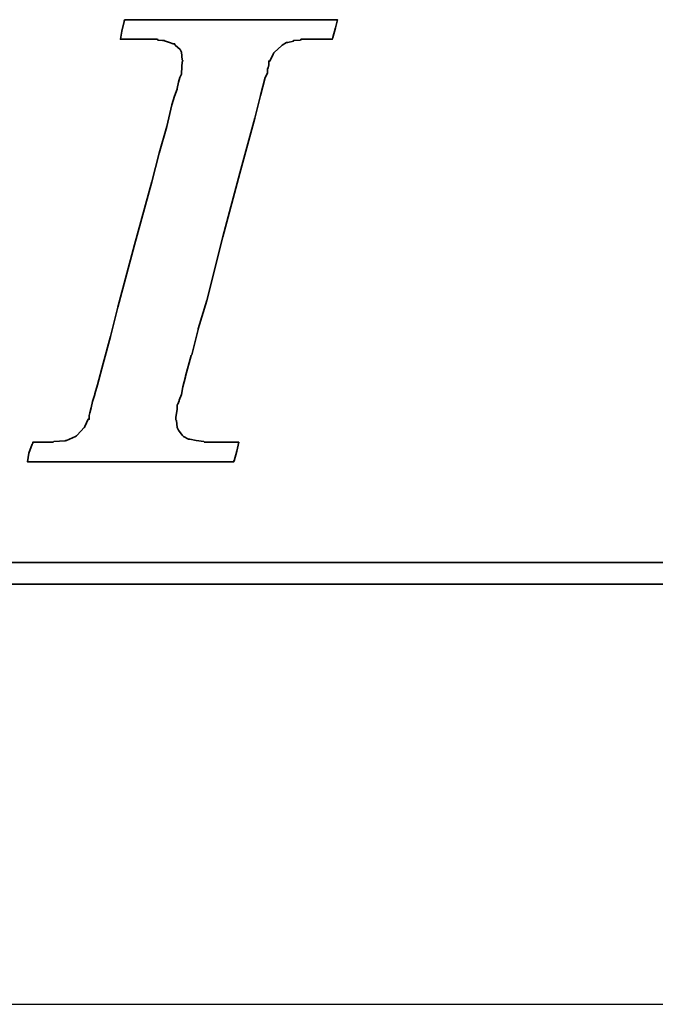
# Model space of a CAD drawing. Extents: x 13 to 593, y 42 to 137.
# Tile 29 of 44: x 131.98 to 134.82, y 88.49 to 92.88. Entities that reach past the tile are written whole.
import ezdxf

# ---------------------------------------------------------------- set-up
doc = ezdxf.new("R2010")
doc.units = 0
doc.header["$LTSCALE"] = 3
doc.header["$MEASUREMENT"] = 0
doc.linetypes.add('CENTER', pattern=[2, 1.25, -0.25, 0.25, -0.25])
for name, color, linetype in [('CL', 1, 'CENTER'), ('DIM', 4, 'CONTINUOUS'), ('layer 1', 7, 'CONTINUOUS')]:
    doc.layers.add(name, color=color, linetype=linetype)

# ---------------------------------------------------------------- blocks, each defined once
blk = doc.blocks.new('TBI MOTION logo(完整正式版)')
at = {"layer": 'layer 1', "color": 22, "lineweight": 35}
for points, knots in [([(-40.59125, -7.94375), (-40.59125, -7.94375), (-40.97375, -7.94375), (-40.97375, -7.94375), (-40.97375, -7.94375), (-40.97375, -7.94375), (-41.38125, -7.94375), (-41.38125, -7.94375), (-41.38125, -7.94375), (-41.38125, -7.94375), (-41.54875, -7.94375), (-41.54875, -7.94375), (-41.54875, -7.94375), (-41.54875, -7.94375), (-41.59875, -7.94375), (-41.59875, -7.94375), (-41.59875, -7.94375), (-41.59875, -7.94375), (-41.88375, -7.94375), (-41.88375, -7.94375), (-41.88375, -7.94375), (-41.88375, -7.94375), (-41.90875, -7.91875), (-41.90875, -7.91875), (-41.90875, -7.91875), (-41.90875, -7.91875), (-42.19875, -7.87125), (-42.19875, -7.87125), (-42.19875, -7.87125), (-42.19875, -7.87125), (-42.43875, -7.82375), (-42.43875, -7.82375), (-42.43875, -7.82375), (-42.43875, -7.82375), (-42.45875, -7.82375), (-42.45875, -7.82375), (-42.45875, -7.82375), (-42.45875, -7.82375), (-42.48625, -7.82375), (-42.48625, -7.82375), (-42.48625, -7.82375), (-42.48625, -7.82375), (-42.67625, -7.72375), (-42.67625, -7.72375), (-42.67625, -7.72375), (-42.67625, -7.72375), (-42.70125, -7.70375), (-42.70125, -7.70375), (-42.70125, -7.70375), (-42.70125, -7.70375), (-42.72375, -7.67875), (-42.72375, -7.67875), (-42.72375, -7.67875), (-42.72375, -7.67875), (-42.86875, -7.48875), (-42.86875, -7.48875), (-42.86875, -7.48875), (-42.86875, -7.48875), (-42.89375, -7.43875), (-42.89375, -7.43875), (-42.89375, -7.43875), (-42.89375, -7.43875), (-42.91875, -7.38875), (-42.91875, -7.38875), (-42.91875, -7.38875), (-42.91875, -7.38875), (-42.93875, -7.12875), (-42.93875, -7.12875), (-42.93875, -7.12875), (-42.93875, -7.12875), (-42.96375, -7.10375), (-42.96375, -7.10375), (-42.96375, -7.10375), (-42.96375, -7.10375), (-42.96375, -7.05375), (-42.96375, -7.05375), (-42.96375, -7.05375), (-42.96375, -7.05375), (-42.96375, -7.00875), (-42.96375, -7.00875), (-42.96375, -7.00875), (-42.96375, -7.00875), (-42.91875, -6.69625), (-42.91875, -6.69625), (-42.91875, -6.69625), (-42.91875, -6.69625), (-42.91875, -6.62375), (-42.91875, -6.62375), (-42.91875, -6.62375), (-42.91875, -6.62375), (-42.91875, -6.59625), (-42.91875, -6.59625), (-42.91875, -6.59625), (-42.91875, -6.59625), (-42.91875, -6.57375), (-42.91875, -6.57375), (-42.91875, -6.57375), (-42.91875, -6.57375), (-42.91875, -6.52875), (-42.91875, -6.52875), (-42.91875, -6.52875), (-42.91875, -6.52875), (-42.89375, -6.50375), (-42.89375, -6.50375), (-42.89375, -6.50375), (-42.89375, -6.50375), (-42.84375, -6.38375), (-42.84375, -6.38375), (-42.84375, -6.38375), (-42.84375, -6.38375), (-42.84375, -6.35875), (-42.84375, -6.35875), (-42.84375, -6.35875), (-42.84375, -6.35875), (-42.74625, -6.14375), (-42.74625, -6.14375), (-42.74625, -6.14375), (-42.74625, -6.14375), (-42.70125, -5.85375), (-42.70125, -5.85375), (-42.70125, -5.85375), (-42.70125, -5.85375), (-42.60375, -5.47125), (-42.60375, -5.47125), (-42.60375, -5.47125), (-42.60375, -5.47125), (-42.60375, -5.44875), (-42.60375, -5.44875), (-42.60375, -5.44875), (-42.60375, -5.44875), (-42.38875, -4.67875), (-42.38875, -4.67875), (-42.38875, -4.67875), (-42.38875, -4.67875), (-42.36375, -4.65375), (-42.36375, -4.65375), (-42.36375, -4.65375), (-42.36375, -4.65375), (-42.12375, -3.69625), (-42.12375, -3.69625), (-42.12375, -3.69625), (-42.12375, -3.69625), (-42.12375, -3.67374), (-42.12375, -3.67374), (-42.12375, -3.67374), (-42.12375, -3.67374), (-41.78875, -2.59374), (-41.78875, -2.59374), (-41.78875, -2.59374), (-41.78875, -2.59374), (-41.18875, -0.19375), (-41.18875, -0.19375), (-41.18875, -0.19375), (-41.18875, -0.19375), (-40.54375, 2.20624), (-40.54375, 2.20624), (-40.54375, 2.20624), (-40.54375, 2.20624), (-40.25375, 3.30875), (-40.25375, 3.30875), (-40.25375, 3.30875), (-40.25375, 3.30875), (-39.98875, 4.27125), (-39.98875, 4.27125), (-39.98875, 4.27125), (-39.98875, 4.27125), (-39.77375, 5.13125), (-39.77375, 5.13125), (-39.77375, 5.13125), (-39.77375, 5.13125), (-39.67875, 5.47125), (-39.67875, 5.47125), (-39.67875, 5.47125), (-39.67875, 5.47125), (-39.60375, 5.75625), (-39.60375, 5.75625), (-39.60375, 5.75625), (-39.60375, 5.75625), (-39.60375, 5.78125), (-39.60375, 5.78125), (-39.60375, 5.78125), (-39.60375, 5.78125), (-39.50875, 5.97125), (-39.50875, 5.97125), (-39.50875, 5.97125), (-39.50875, 5.97125), (-39.50875, 6.13875), (-39.50875, 6.13875), (-39.50875, 6.13875), (-39.50875, 6.13875), (-39.48625, 6.16625), (-39.48625, 6.16625), (-39.48625, 6.16625), (-39.48625, 6.16625), (-39.46125, 6.28625), (-39.46125, 6.28625), (-39.46125, 6.28625), (-39.46125, 6.28625), (-39.46125, 6.42625), (-39.46125, 6.42625), (-39.46125, 6.42625), (-39.46125, 6.42625), (-39.41375, 6.42625), (-39.41375, 6.42625), (-39.41375, 6.42625), (-39.41375, 6.42625), (-39.29375, 6.69125), (-39.29375, 6.69125), (-39.29375, 6.69125), (-39.29375, 6.69125), (-39.26875, 6.74125), (-39.26875, 6.74125), (-39.26875, 6.74125), (-39.26875, 6.74125), (-39.24375, 6.76625), (-39.24375, 6.76625), (-39.24375, 6.76625), (-39.24375, 6.76625), (-38.98375, 7.00624), (-38.98375, 7.00624), (-38.98375, 7.00624), (-38.98375, 7.00624), (-38.95625, 7.02624), (-38.95625, 7.02624), (-38.95625, 7.02624), (-38.95625, 7.02624), (-38.78875, 7.12624), (-38.78875, 7.12624), (-38.78875, 7.12624), (-38.78875, 7.12624), (-38.76375, 7.12624), (-38.76375, 7.12624), (-38.76375, 7.12624), (-38.76375, 7.12624), (-38.74375, 7.12624), (-38.74375, 7.12624), (-38.74375, 7.12624), (-38.74375, 7.12624), (-38.52875, 7.17125), (-38.52875, 7.17125), (-38.52875, 7.17125), (-38.52875, 7.17125), (-38.52875, 7.19624), (-38.52875, 7.19624), (-38.52875, 7.19624), (-38.52875, 7.19624), (-38.50375, 7.19624), (-38.50375, 7.19624), (-38.50375, 7.19624), (-38.50375, 7.19624), (-38.26125, 7.21875), (-38.26125, 7.21875), (-38.26125, 7.21875), (-38.26125, 7.21875), (-38.23875, 7.24624), (-38.23875, 7.24624), (-38.23875, 7.24624), (-38.23875, 7.24624), (-38.21625, 7.24624), (-38.21625, 7.24624), (-38.21625, 7.24624), (-38.21625, 7.24624), (-38.18875, 7.24624), (-38.18875, 7.24624), (-38.18875, 7.24624), (-38.18875, 7.24624), (-37.90375, 7.24624), (-37.90375, 7.24624), (-37.90375, 7.24624), (-37.90375, 7.24624), (-37.85375, 7.24624), (-37.85375, 7.24624), (-37.85375, 7.24624), (-37.85375, 7.24624), (-37.75875, 7.24624), (-37.75875, 7.24624), (-37.75875, 7.24624), (-37.75875, 7.24624), (-37.42375, 7.24624), (-37.42375, 7.24624), (-37.42375, 7.24624), (-37.42375, 7.24624), (-37.08875, 7.24624), (-37.08875, 7.24624), (-37.08875, 7.24624), (-37.08875, 7.24624), (-37.06375, 7.24624), (-37.06375, 7.24624), (-37.06375, 7.24624), (-37.06375, 7.24624), (-37.06375, 7.26624), (-37.06375, 7.26624), (-37.06375, 7.26624), (-37.06375, 7.26624), (-37.03875, 7.29125), (-37.03875, 7.29125), (-37.03875, 7.29125), (-37.03875, 7.29125), (-37.03875, 7.31625), (-37.03875, 7.31625), (-37.03875, 7.31625), (-37.03875, 7.31625), (-36.94125, 7.67625), (-36.94125, 7.67625), (-36.94125, 7.67625), (-36.94125, 7.67625), (-36.86875, 7.98625), (-36.86875, 7.98625), (-36.86875, 7.98625), (-36.86875, 7.98625), (-36.98875, 7.98625), (-36.98875, 7.98625), (-36.98875, 7.98625), (-36.98875, 7.98625), (-37.42375, 7.98625), (-37.42375, 7.98625), (-37.42375, 7.98625), (-37.42375, 7.98625), (-37.94875, 7.98625), (-37.94875, 7.98625), (-37.94875, 7.98625), (-37.94875, 7.98625), (-38.57375, 7.98625), (-38.57375, 7.98625), (-38.57375, 7.98625), (-38.57375, 7.98625), (-39.29375, 7.98625), (-39.29375, 7.98625), (-39.29375, 7.98625), (-39.29375, 7.98625), (-40.82875, 7.98625), (-40.82875, 7.98625), (-40.82875, 7.98625), (-40.82875, 7.98625), (-42.36375, 7.98625), (-42.36375, 7.98625), (-42.36375, 7.98625), (-42.36375, 7.98625), (-43.08375, 7.98625), (-43.08375, 7.98625), (-43.08375, 7.98625), (-43.08375, 7.98625), (-43.70875, 7.98625), (-43.70875, 7.98625), (-43.70875, 7.98625), (-43.70875, 7.98625), (-44.23375, 7.98625), (-44.23375, 7.98625), (-44.23375, 7.98625), (-44.23375, 7.98625), (-44.66875, 7.98625), (-44.66875, 7.98625), (-44.66875, 7.98625), (-44.66875, 7.98625), (-44.88375, 7.98625), (-44.88375, 7.98625), (-44.88375, 7.98625), (-44.88375, 7.98625), (-44.90875, 7.94125), (-44.90875, 7.94125), (-44.90875, 7.94125), (-44.90875, 7.94125), (-44.90875, 7.91625), (-44.90875, 7.91625), (-44.90875, 7.91625), (-44.90875, 7.91625), (-45.00375, 7.55625), (-45.00375, 7.55625), (-45.00375, 7.55625), (-45.00375, 7.55625), (-45.05375, 7.24624), (-45.05375, 7.24624), (-45.05375, 7.24624), (-45.05375, 7.24624), (-44.61875, 7.24624), (-44.61875, 7.24624), (-44.61875, 7.24624), (-44.61875, 7.24624), (-44.11375, 7.24624), (-44.11375, 7.24624), (-44.11375, 7.24624), (-44.11375, 7.24624), (-43.99375, 7.24624), (-43.99375, 7.24624), (-43.99375, 7.24624), (-43.99375, 7.24624), (-43.94625, 7.24624), (-43.94625, 7.24624), (-43.94625, 7.24624), (-43.94625, 7.24624), (-43.92374, 7.24624), (-43.92374, 7.24624), (-43.92374, 7.24624), (-43.92374, 7.24624), (-43.65875, 7.24624), (-43.65875, 7.24624), (-43.65875, 7.24624), (-43.65875, 7.24624), (-43.63875, 7.21875), (-43.63875, 7.21875), (-43.63875, 7.21875), (-43.63875, 7.21875), (-43.46875, 7.19624), (-43.46875, 7.19624), (-43.46875, 7.19624), (-43.46875, 7.19624), (-43.39875, 7.19624), (-43.39875, 7.19624), (-43.39875, 7.19624), (-43.39875, 7.19624), (-43.37125, 7.17125), (-43.37125, 7.17125), (-43.37125, 7.17125), (-43.37125, 7.17125), (-43.34875, 7.17125), (-43.34875, 7.17125), (-43.34875, 7.17125), (-43.34875, 7.17125), (-43.20375, 7.12624), (-43.20375, 7.12624), (-43.20375, 7.12624), (-43.20375, 7.12624), (-43.05875, 7.07624), (-43.05875, 7.07624), (-43.05875, 7.07624), (-43.05875, 7.07624), (-43.01375, 7.07624), (-43.01375, 7.07624), (-43.01375, 7.07624), (-43.01375, 7.07624), (-42.98875, 7.02624), (-42.98875, 7.02624), (-42.98875, 7.02624), (-42.98875, 7.02624), (-42.79875, 6.86125), (-42.79875, 6.86125), (-42.79875, 6.86125), (-42.79875, 6.86125), (-42.77375, 6.81125), (-42.77375, 6.81125), (-42.77375, 6.81125), (-42.77375, 6.81125), (-42.74625, 6.76625), (-42.74625, 6.76625), (-42.74625, 6.76625), (-42.74625, 6.76625), (-42.72375, 6.47625), (-42.72375, 6.47625), (-42.72375, 6.47625), (-42.72375, 6.47625), (-42.70125, 6.45124), (-42.70125, 6.45124), (-42.70125, 6.45124), (-42.70125, 6.45124), (-42.70125, 6.42625), (-42.70125, 6.42625), (-42.70125, 6.42625), (-42.70125, 6.42625), (-42.72375, 6.40625), (-42.72375, 6.40625), (-42.72375, 6.40625), (-42.72375, 6.40625), (-42.74625, 5.97125), (-42.74625, 5.97125), (-42.74625, 5.97125), (-42.74625, 5.97125), (-42.74625, 5.94625), (-42.74625, 5.94625), (-42.74625, 5.94625), (-42.74625, 5.94625), (-42.74625, 5.92625), (-42.74625, 5.92625), (-42.74625, 5.92625), (-42.74625, 5.92625), (-42.77375, 5.87625), (-42.77375, 5.87625), (-42.77375, 5.87625), (-42.77375, 5.87625), (-42.81875, 5.80625), (-42.81875, 5.80625), (-42.81875, 5.80625), (-42.81875, 5.80625), (-42.86875, 5.63625), (-42.86875, 5.63625), (-42.86875, 5.63625), (-42.86875, 5.63625), (-42.91875, 5.39625), (-42.91875, 5.39625), (-42.91875, 5.39625), (-42.91875, 5.39625), (-42.91875, 5.37124), (-42.91875, 5.37124), (-42.91875, 5.37124), (-42.91875, 5.37124), (-43.01375, 5.10874), (-43.01375, 5.10874), (-43.01375, 5.10874), (-43.01375, 5.10874), (-43.10875, 4.77124), (-43.10875, 4.77124), (-43.10875, 4.77124), (-43.10875, 4.77124), (-43.29875, 3.95625), (-43.29875, 3.95625), (-43.29875, 3.95625), (-43.29875, 3.95625), (-43.58875, 2.95125), (-43.58875, 2.95125), (-43.58875, 2.95125), (-43.58875, 2.95125), (-43.87375, 1.87125), (-43.87375, 1.87125), (-43.87375, 1.87125), (-43.87375, 1.87125), (-44.52625, -0.50374), (-44.52625, -0.50374), (-44.52625, -0.50374), (-44.52625, -0.50374), (-45.14875, -2.85375), (-45.14875, -2.85375), (-45.14875, -2.85375), (-45.14875, -2.85375), (-45.43375, -3.95875), (-45.43375, -3.95875), (-45.43375, -3.95875), (-45.43375, -3.95875), (-45.69875, -4.96875), (-45.69875, -4.96875), (-45.69875, -4.96875), (-45.69875, -4.96875), (-45.91375, -5.78375), (-45.91375, -5.78375), (-45.91375, -5.78375), (-45.91375, -5.78375), (-46.01375, -6.11875), (-46.01375, -6.11875), (-46.01375, -6.11875), (-46.01375, -6.11875), (-46.01375, -6.14375), (-46.01375, -6.14375), (-46.01375, -6.14375), (-46.01375, -6.14375), (-46.10875, -6.40875), (-46.10875, -6.40875), (-46.10875, -6.40875), (-46.10875, -6.40875), (-46.15375, -6.64875), (-46.15375, -6.64875), (-46.15375, -6.64875), (-46.15375, -6.64875), (-46.20375, -6.83875), (-46.20375, -6.83875), (-46.20375, -6.83875), (-46.20375, -6.83875), (-46.22875, -6.93375), (-46.22875, -6.93375), (-46.22875, -6.93375), (-46.22875, -6.93375), (-46.22875, -7.07875), (-46.22875, -7.07875), (-46.22875, -7.07875), (-46.22875, -7.07875), (-46.27375, -7.07875), (-46.27375, -7.07875), (-46.27375, -7.07875), (-46.27375, -7.07875), (-46.39375, -7.34375), (-46.39375, -7.34375), (-46.39375, -7.34375), (-46.39375, -7.34375), (-46.39375, -7.36875), (-46.39375, -7.36875), (-46.39375, -7.36875), (-46.39375, -7.36875), (-46.42125, -7.38875), (-46.42125, -7.38875), (-46.42125, -7.38875), (-46.42125, -7.38875), (-46.68375, -7.67875), (-46.68375, -7.67875), (-46.68375, -7.67875), (-46.68375, -7.67875), (-46.70875, -7.70375), (-46.70875, -7.70375), (-46.70875, -7.70375), (-46.70875, -7.70375), (-46.75375, -7.72375), (-46.75375, -7.72375), (-46.75375, -7.72375), (-46.75375, -7.72375), (-47.08875, -7.87125), (-47.08875, -7.87125), (-47.08875, -7.87125), (-47.08875, -7.87125), (-47.11625, -7.87125), (-47.11625, -7.87125), (-47.11625, -7.87125), (-47.11625, -7.87125), (-47.13875, -7.89375), (-47.13875, -7.89375), (-47.13875, -7.89375), (-47.13875, -7.89375), (-47.56875, -7.91875), (-47.56875, -7.91875), (-47.56875, -7.91875), (-47.56875, -7.91875), (-47.59625, -7.94375), (-47.59625, -7.94375), (-47.59625, -7.94375), (-47.59625, -7.94375), (-47.64375, -7.94375), (-47.64375, -7.94375), (-47.64375, -7.94375), (-47.64375, -7.94375), (-47.73625, -7.94375), (-47.73625, -7.94375), (-47.73625, -7.94375), (-47.73625, -7.94375), (-48.07375, -7.94375), (-48.07375, -7.94375), (-48.07375, -7.94375), (-48.07375, -7.94375), (-48.36125, -7.94375), (-48.36125, -7.94375), (-48.36125, -7.94375), (-48.36125, -7.94375), (-48.36125, -7.96625), (-48.36125, -7.96625), (-48.36125, -7.96625), (-48.36125, -7.96625), (-48.36125, -7.99125), (-48.36125, -7.99125), (-48.36125, -7.99125), (-48.36125, -7.99125), (-48.38875, -8.01375), (-48.38875, -8.01375), (-48.38875, -8.01375), (-48.38875, -8.01375), (-48.50875, -8.34875), (-48.50875, -8.34875), (-48.50875, -8.34875), (-48.50875, -8.34875), (-48.55375, -8.68625), (-48.55375, -8.68625), (-48.55375, -8.68625), (-48.55375, -8.68625), (-48.45875, -8.68625), (-48.45875, -8.68625), (-48.45875, -8.68625), (-48.45875, -8.68625), (-48.07375, -8.68625), (-48.07375, -8.68625), (-48.07375, -8.68625), (-48.07375, -8.68625), (-47.52375, -8.68625), (-47.52375, -8.68625), (-47.52375, -8.68625), (-47.52375, -8.68625), (-46.92375, -8.68625), (-46.92375, -8.68625), (-46.92375, -8.68625), (-46.92375, -8.68625), (-46.25375, -8.68625), (-46.25375, -8.68625), (-46.25375, -8.68625), (-46.25375, -8.68625), (-46.20375, -8.68625), (-46.20375, -8.68625), (-46.20375, -8.68625), (-46.20375, -8.68625), (-44.71375, -8.68625), (-44.71375, -8.68625), (-44.71375, -8.68625), (-44.71375, -8.68625), (-43.22875, -8.68625), (-43.22875, -8.68625), (-43.22875, -8.68625), (-43.22875, -8.68625), (-42.55875, -8.68625), (-42.55875, -8.68625), (-42.55875, -8.68625), (-42.55875, -8.68625), (-42.50875, -8.68625), (-42.50875, -8.68625), (-42.50875, -8.68625), (-42.50875, -8.68625), (-41.93375, -8.68625), (-41.93375, -8.68625), (-41.93375, -8.68625), (-41.93375, -8.68625), (-41.38125, -8.68625), (-41.38125, -8.68625), (-41.38125, -8.68625), (-41.38125, -8.68625), (-40.97375, -8.68625), (-40.97375, -8.68625), (-40.97375, -8.68625), (-40.97375, -8.68625), (-40.78125, -8.68625), (-40.78125, -8.68625), (-40.78125, -8.68625), (-40.78125, -8.68625), (-40.78125, -8.63875), (-40.78125, -8.63875), (-40.78125, -8.63875), (-40.78125, -8.63875), (-40.75875, -8.63875), (-40.75875, -8.63875), (-40.75875, -8.63875), (-40.75875, -8.63875), (-40.66375, -8.27875), (-40.66375, -8.27875), (-40.66375, -8.27875), (-40.66375, -8.27875), (-40.59125, -7.94375), (-40.59125, -7.94375)], [0, 0, 0, 0, 0.00558659, 0.00558659, 0.00558659, 0.00558659, 0.01117318, 0.01117318, 0.01117318, 0.01117318, 0.01675978, 0.01675978, 0.01675978, 0.01675978, 0.02234637, 0.02234637, 0.02234637, 0.02234637, 0.02793296, 0.02793296, 0.02793296, 0.02793296, 0.03351955, 0.03351955, 0.03351955, 0.03351955, 0.03910615, 0.03910615, 0.03910615, 0.03910615, 0.04469274, 0.04469274, 0.04469274, 0.04469274, 0.05027933, 0.05027933, 0.05027933, 0.05027933, 0.05586592, 0.05586592, 0.05586592, 0.05586592, 0.06145251, 0.06145251, 0.06145251, 0.06145251, 0.06703911, 0.06703911, 0.06703911, 0.06703911, 0.0726257, 0.0726257, 0.0726257, 0.0726257, 0.07821229, 0.07821229, 0.07821229, 0.07821229, 0.08379888, 0.08379888, 0.08379888, 0.08379888, 0.08938547, 0.08938547, 0.08938547, 0.08938547, 0.09497207, 0.09497207, 0.09497207, 0.09497207, 0.10055866, 0.10055866, 0.10055866, 0.10055866, 0.10614525, 0.10614525, 0.10614525, 0.10614525, 0.11173184, 0.11173184, 0.11173184, 0.11173184, 0.11731844, 0.11731844, 0.11731844, 0.11731844, 0.12290503, 0.12290503, 0.12290503, 0.12290503, 0.12849162, 0.12849162, 0.12849162, 0.12849162, 0.13407821, 0.13407821, 0.13407821, 0.13407821, 0.1396648, 0.1396648, 0.1396648, 0.1396648, 0.1452514, 0.1452514, 0.1452514, 0.1452514, 0.15083799, 0.15083799, 0.15083799, 0.15083799, 0.15642458, 0.15642458, 0.15642458, 0.15642458, 0.16201117, 0.16201117, 0.16201117, 0.16201117, 0.16759777, 0.16759777, 0.16759777, 0.16759777, 0.17318436, 0.17318436, 0.17318436, 0.17318436, 0.17877095, 0.17877095, 0.17877095, 0.17877095, 0.18435754, 0.18435754, 0.18435754, 0.18435754, 0.18994413, 0.18994413, 0.18994413, 0.18994413, 0.19553073, 0.19553073, 0.19553073, 0.19553073, 0.20111732, 0.20111732, 0.20111732, 0.20111732, 0.20670391, 0.20670391, 0.20670391, 0.20670391, 0.2122905, 0.2122905, 0.2122905, 0.2122905, 0.21787709, 0.21787709, 0.21787709, 0.21787709, 0.22346369, 0.22346369, 0.22346369, 0.22346369, 0.22905028, 0.22905028, 0.22905028, 0.22905028, 0.23463687, 0.23463687, 0.23463687, 0.23463687, 0.24022346, 0.24022346, 0.24022346, 0.24022346, 0.24581006, 0.24581006, 0.24581006, 0.24581006, 0.25139665, 0.25139665, 0.25139665, 0.25139665, 0.25698324, 0.25698324, 0.25698324, 0.25698324, 0.26256983, 0.26256983, 0.26256983, 0.26256983, 0.26815642, 0.26815642, 0.26815642, 0.26815642, 0.27374302, 0.27374302, 0.27374302, 0.27374302, 0.27932961, 0.27932961, 0.27932961, 0.27932961, 0.2849162, 0.2849162, 0.2849162, 0.2849162, 0.29050279, 0.29050279, 0.29050279, 0.29050279, 0.29608939, 0.29608939, 0.29608939, 0.29608939, 0.30167598, 0.30167598, 0.30167598, 0.30167598, 0.30726257, 0.30726257, 0.30726257, 0.30726257, 0.31284916, 0.31284916, 0.31284916, 0.31284916, 0.31843575, 0.31843575, 0.31843575, 0.31843575, 0.32402235, 0.32402235, 0.32402235, 0.32402235, 0.32960894, 0.32960894, 0.32960894, 0.32960894, 0.33519553, 0.33519553, 0.33519553, 0.33519553, 0.34078212, 0.34078212, 0.34078212, 0.34078212, 0.34636872, 0.34636872, 0.34636872, 0.34636872, 0.35195531, 0.35195531, 0.35195531, 0.35195531, 0.3575419, 0.3575419, 0.3575419, 0.3575419, 0.36312849, 0.36312849, 0.36312849, 0.36312849, 0.36871508, 0.36871508, 0.36871508, 0.36871508, 0.37430168, 0.37430168, 0.37430168, 0.37430168, 0.37988827, 0.37988827, 0.37988827, 0.37988827, 0.38547486, 0.38547486, 0.38547486, 0.38547486, 0.39106145, 0.39106145, 0.39106145, 0.39106145, 0.39664804, 0.39664804, 0.39664804, 0.39664804, 0.40223464, 0.40223464, 0.40223464, 0.40223464, 0.40782123, 0.40782123, 0.40782123, 0.40782123, 0.41340782, 0.41340782, 0.41340782, 0.41340782, 0.41899441, 0.41899441, 0.41899441, 0.41899441, 0.42458101, 0.42458101, 0.42458101, 0.42458101, 0.4301676, 0.4301676, 0.4301676, 0.4301676, 0.43575419, 0.43575419, 0.43575419, 0.43575419, 0.44134078, 0.44134078, 0.44134078, 0.44134078, 0.44692737, 0.44692737, 0.44692737, 0.44692737, 0.45251397, 0.45251397, 0.45251397, 0.45251397, 0.45810056, 0.45810056, 0.45810056, 0.45810056, 0.46368715, 0.46368715, 0.46368715, 0.46368715, 0.46927374, 0.46927374, 0.46927374, 0.46927374, 0.47486034, 0.47486034, 0.47486034, 0.47486034, 0.48044693, 0.48044693, 0.48044693, 0.48044693, 0.48603352, 0.48603352, 0.48603352, 0.48603352, 0.49162011, 0.49162011, 0.49162011, 0.49162011, 0.4972067, 0.4972067, 0.4972067, 0.4972067, 0.5027933, 0.5027933, 0.5027933, 0.5027933, 0.50837989, 0.50837989, 0.50837989, 0.50837989, 0.51396648, 0.51396648, 0.51396648, 0.51396648, 0.51955307, 0.51955307, 0.51955307, 0.51955307, 0.52513966, 0.52513966, 0.52513966, 0.52513966, 0.53072626, 0.53072626, 0.53072626, 0.53072626, 0.53631285, 0.53631285, 0.53631285, 0.53631285, 0.54189944, 0.54189944, 0.54189944, 0.54189944, 0.54748603, 0.54748603, 0.54748603, 0.54748603, 0.55307263, 0.55307263, 0.55307263, 0.55307263, 0.55865922, 0.55865922, 0.55865922, 0.55865922, 0.56424581, 0.56424581, 0.56424581, 0.56424581, 0.5698324, 0.5698324, 0.5698324, 0.5698324, 0.57541899, 0.57541899, 0.57541899, 0.57541899, 0.58100559, 0.58100559, 0.58100559, 0.58100559, 0.58659218, 0.58659218, 0.58659218, 0.58659218, 0.59217877, 0.59217877, 0.59217877, 0.59217877, 0.59776536, 0.59776536, 0.59776536, 0.59776536, 0.60335196, 0.60335196, 0.60335196, 0.60335196, 0.60893855, 0.60893855, 0.60893855, 0.60893855, 0.61452514, 0.61452514, 0.61452514, 0.61452514, 0.62011173, 0.62011173, 0.62011173, 0.62011173, 0.62569832, 0.62569832, 0.62569832, 0.62569832, 0.63128492, 0.63128492, 0.63128492, 0.63128492, 0.63687151, 0.63687151, 0.63687151, 0.63687151, 0.6424581, 0.6424581, 0.6424581, 0.6424581, 0.64804469, 0.64804469, 0.64804469, 0.64804469, 0.65363128, 0.65363128, 0.65363128, 0.65363128, 0.65921788, 0.65921788, 0.65921788, 0.65921788, 0.66480447, 0.66480447, 0.66480447, 0.66480447, 0.67039106, 0.67039106, 0.67039106, 0.67039106, 0.67597765, 0.67597765, 0.67597765, 0.67597765, 0.68156425, 0.68156425, 0.68156425, 0.68156425, 0.68715084, 0.68715084, 0.68715084, 0.68715084, 0.69273743, 0.69273743, 0.69273743, 0.69273743, 0.69832402, 0.69832402, 0.69832402, 0.69832402, 0.70391061, 0.70391061, 0.70391061, 0.70391061, 0.70949721, 0.70949721, 0.70949721, 0.70949721, 0.7150838, 0.7150838, 0.7150838, 0.7150838, 0.72067039, 0.72067039, 0.72067039, 0.72067039, 0.72625698, 0.72625698, 0.72625698, 0.72625698, 0.73184358, 0.73184358, 0.73184358, 0.73184358, 0.73743017, 0.73743017, 0.73743017, 0.73743017, 0.74301676, 0.74301676, 0.74301676, 0.74301676, 0.74860335, 0.74860335, 0.74860335, 0.74860335, 0.75418994, 0.75418994, 0.75418994, 0.75418994, 0.75977654, 0.75977654, 0.75977654, 0.75977654, 0.76536313, 0.76536313, 0.76536313, 0.76536313, 0.77094972, 0.77094972, 0.77094972, 0.77094972, 0.77653631, 0.77653631, 0.77653631, 0.77653631, 0.78212291, 0.78212291, 0.78212291, 0.78212291, 0.7877095, 0.7877095, 0.7877095, 0.7877095, 0.79329609, 0.79329609, 0.79329609, 0.79329609, 0.79888268, 0.79888268, 0.79888268, 0.79888268, 0.80446927, 0.80446927, 0.80446927, 0.80446927, 0.81005587, 0.81005587, 0.81005587, 0.81005587, 0.81564246, 0.81564246, 0.81564246, 0.81564246, 0.82122905, 0.82122905, 0.82122905, 0.82122905, 0.82681564, 0.82681564, 0.82681564, 0.82681564, 0.83240223, 0.83240223, 0.83240223, 0.83240223, 0.83798883, 0.83798883, 0.83798883, 0.83798883, 0.84357542, 0.84357542, 0.84357542, 0.84357542, 0.84916201, 0.84916201, 0.84916201, 0.84916201, 0.8547486, 0.8547486, 0.8547486, 0.8547486, 0.8603352, 0.8603352, 0.8603352, 0.8603352, 0.86592179, 0.86592179, 0.86592179, 0.86592179, 0.87150838, 0.87150838, 0.87150838, 0.87150838, 0.87709497, 0.87709497, 0.87709497, 0.87709497, 0.88268156, 0.88268156, 0.88268156, 0.88268156, 0.88826816, 0.88826816, 0.88826816, 0.88826816, 0.89385475, 0.89385475, 0.89385475, 0.89385475, 0.89944134, 0.89944134, 0.89944134, 0.89944134, 0.90502793, 0.90502793, 0.90502793, 0.90502793, 0.91061453, 0.91061453, 0.91061453, 0.91061453, 0.91620112, 0.91620112, 0.91620112, 0.91620112, 0.92178771, 0.92178771, 0.92178771, 0.92178771, 0.9273743, 0.9273743, 0.9273743, 0.9273743, 0.93296089, 0.93296089, 0.93296089, 0.93296089, 0.93854749, 0.93854749, 0.93854749, 0.93854749, 0.94413408, 0.94413408, 0.94413408, 0.94413408, 0.94972067, 0.94972067, 0.94972067, 0.94972067, 0.95530726, 0.95530726, 0.95530726, 0.95530726, 0.96089385, 0.96089385, 0.96089385, 0.96089385, 0.96648045, 0.96648045, 0.96648045, 0.96648045, 0.97206704, 0.97206704, 0.97206704, 0.97206704, 0.97765363, 0.97765363, 0.97765363, 0.97765363, 0.98324022, 0.98324022, 0.98324022, 0.98324022, 0.98882682, 0.98882682, 0.98882682, 0.98882682, 0.99441341, 0.99441341, 0.99441341, 0.99441341, 1, 1, 1, 1]), ([(75.90875, -9.47875), (75.90875, -9.47875), (75.90875, -12.28625), (75.90875, -12.28625), (75.90875, -12.28625), (75.90875, -12.28625), (75.90875, -12.47875), (75.90875, -12.47875), (75.90875, -12.47875), (75.90875, -12.47875), (75.71625, -12.47875), (75.71625, -12.47875), (75.71625, -12.47875), (75.71625, -12.47875), (-88.32875, -12.47875), (-88.32875, -12.47875), (-88.32875, -12.47875), (-88.32875, -12.47875), (-88.32875, -13.29375), (-88.32875, -13.29375), (-88.32875, -13.29375), (-88.32875, -13.29375), (82.89125, -13.29375), (82.89125, -13.29375), (82.89125, -13.29375), (82.89125, -13.29375), (75.90875, -9.47875), (75.90875, -9.47875)], [0, 0, 0, 0, 0.14285714, 0.14285714, 0.14285714, 0.14285714, 0.28571429, 0.28571429, 0.28571429, 0.28571429, 0.42857143, 0.42857143, 0.42857143, 0.42857143, 0.57142857, 0.57142857, 0.57142857, 0.57142857, 0.71428571, 0.71428571, 0.71428571, 0.71428571, 0.85714286, 0.85714286, 0.85714286, 0.85714286, 1, 1, 1, 1])]:
    blk.add_open_spline(points, degree=3, knots=knots, dxfattribs=at)

msp = doc.modelspace()

# ---------------------------------------------------------------- linework, layer by layer
at = {"layer": 'CL', "color": 7}
msp.add_line((107.7039, 88.4872), (152.7039, 88.4872), dxfattribs=at)

# ---------------------------------------------------------------- block references
at = {"layer": 'DIM', "color": 7, "xscale": 0.1182449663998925, "yscale": 0.1182449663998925, "zscale": 0.1182449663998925}
msp.add_blockref('TBI MOTION logo(完整正式版)', (137.7599, 91.9319), dxfattribs=at)

doc.saveas('drawing.dxf')
